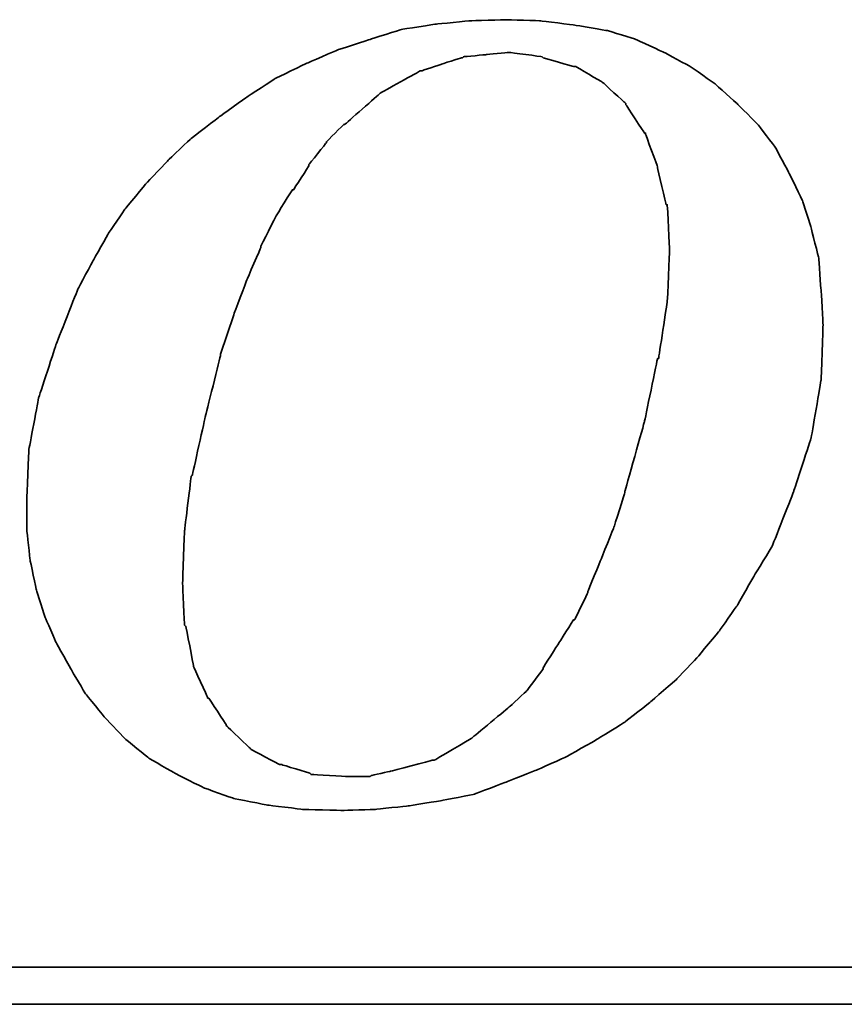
# Model space of a CAD drawing. Extents: x -262 to 1079, y 53 to 210.
# Tile 45 of 50: x 1033.51 to 1037.43, y 141.53 to 146.22. Entities that reach past the tile are written whole.
import ezdxf

# ---------------------------------------------------------------- set-up
doc = ezdxf.new("R2010")
doc.units = 0
doc.header["$MEASUREMENT"] = 0
doc.layers.add('DIM', color=4, linetype='CONTINUOUS')
doc.layers.add('layer 1', color=7, linetype='CONTINUOUS')

# ---------------------------------------------------------------- blocks, each defined once
blk = doc.blocks.new('TBI MOTION logo(完整正式版)')
at = {"layer": 'layer 1', "color": 22, "lineweight": 35}
for points, knots in [([(35.79625, -6.98375), (35.79625, -6.98375), (36.23125, -7.43875), (36.23125, -7.43875), (36.23125, -7.43875), (36.23125, -7.43875), (36.75625, -7.87125), (36.75625, -7.87125), (36.75625, -7.87125), (36.75625, -7.87125), (37.33125, -8.20375), (37.33125, -8.20375), (37.33125, -8.20375), (37.33125, -8.20375), (37.95625, -8.51875), (37.95625, -8.51875), (37.95625, -8.51875), (37.95625, -8.51875), (38.62625, -8.75875), (38.62625, -8.75875), (38.62625, -8.75875), (38.62625, -8.75875), (39.37125, -8.90375), (39.37125, -8.90375), (39.37125, -8.90375), (39.37125, -8.90375), (40.14125, -8.99875), (40.14125, -8.99875), (40.14125, -8.99875), (40.14125, -8.99875), (41.02625, -9.02375), (41.02625, -9.02375), (41.02625, -9.02375), (41.02625, -9.02375), (41.74625, -8.99875), (41.74625, -8.99875), (41.74625, -8.99875), (41.74625, -8.99875), (42.46625, -8.92375), (42.46625, -8.92375), (42.46625, -8.92375), (42.46625, -8.92375), (43.21125, -8.80625), (43.21125, -8.80625), (43.21125, -8.80625), (43.21125, -8.80625), (43.93125, -8.66375), (43.93125, -8.66375), (43.93125, -8.66375), (43.93125, -8.66375), (44.62625, -8.39875), (44.62625, -8.39875), (44.62625, -8.39875), (44.62625, -8.39875), (45.29625, -8.13375), (45.29625, -8.13375), (45.29625, -8.13375), (45.29625, -8.13375), (45.94625, -7.84375), (45.94625, -7.84375), (45.94625, -7.84375), (45.94625, -7.84375), (46.61625, -7.46375), (46.61625, -7.46375), (46.61625, -7.46375), (46.61625, -7.46375), (47.24125, -7.07875), (47.24125, -7.07875), (47.24125, -7.07875), (47.24125, -7.07875), (47.81625, -6.62375), (47.81625, -6.62375), (47.81625, -6.62375), (47.81625, -6.62375), (48.36875, -6.14375), (48.36875, -6.14375), (48.36875, -6.14375), (48.36875, -6.14375), (48.84625, -5.64125), (48.84625, -5.64125), (48.84625, -5.64125), (48.84625, -5.64125), (49.32625, -5.06375), (49.32625, -5.06375), (49.32625, -5.06375), (49.32625, -5.06375), (49.71125, -4.51374), (49.71125, -4.51374), (49.71125, -4.51374), (49.71125, -4.51374), (50.09625, -3.83874), (50.09625, -3.83874), (50.09625, -3.83874), (50.09625, -3.83874), (50.48125, -3.21374), (50.48125, -3.21374), (50.48125, -3.21374), (50.48125, -3.21374), (50.96125, -1.99125), (50.96125, -1.99125), (50.96125, -1.99125), (50.96125, -1.99125), (51.34375, -0.81875), (51.34375, -0.81875), (51.34375, -0.81875), (51.34375, -0.81875), (51.56125, 0.45624), (51.56125, 0.45624), (51.56125, 0.45624), (51.56125, 0.45624), (51.60625, 1.67624), (51.60625, 1.67624), (51.60625, 1.67624), (51.60625, 1.67624), (51.56125, 2.44625), (51.56125, 2.44625), (51.56125, 2.44625), (51.56125, 2.44625), (51.51125, 3.14125), (51.51125, 3.14125), (51.51125, 3.14125), (51.51125, 3.14125), (51.34375, 3.81125), (51.34375, 3.81125), (51.34375, 3.81125), (51.34375, 3.81125), (51.15125, 4.41125), (51.15125, 4.41125), (51.15125, 4.41125), (51.15125, 4.41125), (50.86125, 5.01125), (50.86125, 5.01125), (50.86125, 5.01125), (50.86125, 5.01125), (50.55125, 5.58875), (50.55125, 5.58875), (50.55125, 5.58875), (50.55125, 5.58875), (50.16625, 6.09125), (50.16625, 6.09125), (50.16625, 6.09125), (50.16625, 6.09125), (49.71125, 6.54875), (49.71125, 6.54875), (49.71125, 6.54875), (49.71125, 6.54875), (49.23125, 6.98125), (49.23125, 6.98125), (49.23125, 6.98125), (49.23125, 6.98125), (48.67875, 7.36625), (48.67875, 7.36625), (48.67875, 7.36625), (48.67875, 7.36625), (48.10375, 7.67625), (48.10375, 7.67625), (48.10375, 7.67625), (48.10375, 7.67625), (47.48125, 7.96375), (47.48125, 7.96375), (47.48125, 7.96375), (47.48125, 7.96375), (46.85625, 8.15625), (46.85625, 8.15625), (46.85625, 8.15625), (46.85625, 8.15625), (46.13625, 8.27624), (46.13625, 8.27624), (46.13625, 8.27624), (46.13625, 8.27624), (45.39125, 8.37125), (45.39125, 8.37125), (45.39125, 8.37125), (45.39125, 8.37125), (44.62625, 8.39624), (44.62625, 8.39624), (44.62625, 8.39624), (44.62625, 8.39624), (43.83625, 8.37125), (43.83625, 8.37125), (43.83625, 8.37125), (43.83625, 8.37125), (43.09125, 8.30125), (43.09125, 8.30125), (43.09125, 8.30125), (43.09125, 8.30125), (42.32125, 8.18125), (42.32125, 8.18125), (42.32125, 8.18125), (42.32125, 8.18125), (41.62875, 7.96375), (41.62875, 7.96375), (41.62875, 7.96375), (41.62875, 7.96375), (40.90625, 7.72625), (40.90625, 7.72625), (40.90625, 7.72625), (40.90625, 7.72625), (40.23624, 7.43625), (40.23624, 7.43625), (40.23624, 7.43625), (40.23624, 7.43625), (39.54124, 7.10125), (39.54124, 7.10125), (39.54124, 7.10125), (39.54124, 7.10125), (38.91625, 6.69125), (38.91625, 6.69125), (38.91625, 6.69125), (38.91625, 6.69125), (38.31625, 6.26125), (38.31625, 6.26125), (38.31625, 6.26125), (38.31625, 6.26125), (37.69125, 5.78125), (37.69125, 5.78125), (37.69125, 5.78125), (37.69125, 5.78125), (37.18625, 5.30125), (37.18625, 5.30125), (37.18625, 5.30125), (37.18625, 5.30125), (36.70625, 4.79624), (36.70625, 4.79624), (36.70625, 4.79624), (36.70625, 4.79624), (36.23125, 4.22125), (36.23125, 4.22125), (36.23125, 4.22125), (36.23125, 4.22125), (35.87124, 3.69375), (35.87124, 3.69375), (35.87124, 3.69375), (35.87124, 3.69375), (35.53125, 3.09125), (35.53125, 3.09125), (35.53125, 3.09125), (35.53125, 3.09125), (35.19875, 2.47125), (35.19875, 2.47125), (35.19875, 2.47125), (35.19875, 2.47125), (34.71625, 1.24625), (34.71625, 1.24625), (34.71625, 1.24625), (34.71625, 1.24625), (34.33125, 0.06874), (34.33125, 0.06874), (34.33125, 0.06874), (34.33125, 0.06874), (34.11625, -1.07875), (34.11625, -1.07875), (34.11625, -1.07875), (34.11625, -1.07875), (34.07125, -2.15875), (34.07125, -2.15875), (34.07125, -2.15875), (34.07125, -2.15875), (34.07125, -2.85375), (34.07125, -2.85375), (34.07125, -2.85375), (34.07125, -2.85375), (34.14125, -3.50375), (34.14125, -3.50375), (34.14125, -3.50375), (34.14125, -3.50375), (34.28625, -4.17375), (34.28625, -4.17375), (34.28625, -4.17375), (34.28625, -4.17375), (34.47625, -4.77624), (34.47625, -4.77624), (34.47625, -4.77624), (34.47625, -4.77624), (34.71625, -5.32625), (34.71625, -5.32625), (34.71625, -5.32625), (34.71625, -5.32625), (35.05375, -5.92875), (35.05375, -5.92875), (35.05375, -5.92875), (35.05375, -5.92875), (35.36375, -6.45375), (35.36375, -6.45375), (35.36375, -6.45375), (35.36375, -6.45375), (35.79625, -6.98375), (35.79625, -6.98375)], [0, 0, 0, 0, 0.01388889, 0.01388889, 0.01388889, 0.0138889, 0.02777778, 0.02777778, 0.02777778, 0.02777779, 0.04166667, 0.04166667, 0.04166667, 0.04166668, 0.05555556, 0.05555556, 0.05555556, 0.05555557, 0.06944444, 0.06944444, 0.06944444, 0.06944445, 0.08333333, 0.08333333, 0.08333333, 0.08333334, 0.09722222, 0.09722222, 0.09722222, 0.09722223, 0.11111111, 0.11111111, 0.11111111, 0.11111112, 0.125, 0.125, 0.125, 0.12500001, 0.13888889, 0.13888889, 0.13888889, 0.1388889, 0.15277778, 0.15277778, 0.15277778, 0.15277779, 0.16666667, 0.16666667, 0.16666667, 0.16666668, 0.18055556, 0.18055556, 0.18055556, 0.18055557, 0.19444444, 0.19444444, 0.19444444, 0.19444445, 0.20833333, 0.20833333, 0.20833333, 0.20833334, 0.22222222, 0.22222222, 0.22222222, 0.22222223, 0.23611111, 0.23611111, 0.23611111, 0.23611112, 0.25, 0.25, 0.25, 0.25000001, 0.26388889, 0.26388889, 0.26388889, 0.2638889, 0.27777778, 0.27777778, 0.27777778, 0.27777779, 0.29166667, 0.29166667, 0.29166667, 0.29166668, 0.30555556, 0.30555556, 0.30555556, 0.30555557, 0.31944444, 0.31944444, 0.31944444, 0.31944445, 0.33333333, 0.33333333, 0.33333333, 0.33333334, 0.34722222, 0.34722222, 0.34722222, 0.34722223, 0.36111111, 0.36111111, 0.36111111, 0.36111112, 0.375, 0.375, 0.375, 0.37500001, 0.38888889, 0.38888889, 0.38888889, 0.3888889, 0.40277778, 0.40277778, 0.40277778, 0.40277779, 0.41666667, 0.41666667, 0.41666667, 0.41666668, 0.43055556, 0.43055556, 0.43055556, 0.43055557, 0.44444444, 0.44444444, 0.44444444, 0.44444445, 0.45833333, 0.45833333, 0.45833333, 0.45833334, 0.47222222, 0.47222222, 0.47222222, 0.47222223, 0.48611111, 0.48611111, 0.48611111, 0.48611112, 0.5, 0.5, 0.5, 0.50000001, 0.51388889, 0.51388889, 0.51388889, 0.5138889, 0.52777778, 0.52777778, 0.52777778, 0.52777779, 0.54166667, 0.54166667, 0.54166667, 0.54166668, 0.55555556, 0.55555556, 0.55555556, 0.55555557, 0.56944444, 0.56944444, 0.56944444, 0.56944445, 0.58333333, 0.58333333, 0.58333333, 0.58333334, 0.59722222, 0.59722222, 0.59722222, 0.59722223, 0.61111111, 0.61111111, 0.61111111, 0.61111112, 0.625, 0.625, 0.625, 0.62500001, 0.63888889, 0.63888889, 0.63888889, 0.6388889, 0.65277778, 0.65277778, 0.65277778, 0.65277779, 0.66666667, 0.66666667, 0.66666667, 0.66666668, 0.68055556, 0.68055556, 0.68055556, 0.68055557, 0.69444444, 0.69444444, 0.69444444, 0.69444445, 0.70833333, 0.70833333, 0.70833333, 0.70833334, 0.72222222, 0.72222222, 0.72222222, 0.72222223, 0.73611111, 0.73611111, 0.73611111, 0.73611112, 0.75, 0.75, 0.75, 0.75000001, 0.76388889, 0.76388889, 0.76388889, 0.7638889, 0.77777778, 0.77777778, 0.77777778, 0.77777779, 0.79166667, 0.79166667, 0.79166667, 0.79166668, 0.80555556, 0.80555556, 0.80555556, 0.80555557, 0.81944444, 0.81944444, 0.81944444, 0.81944445, 0.83333333, 0.83333333, 0.83333333, 0.83333334, 0.84722222, 0.84722222, 0.84722222, 0.84722223, 0.86111111, 0.86111111, 0.86111111, 0.86111112, 0.875, 0.875, 0.875, 0.87500001, 0.88888889, 0.88888889, 0.88888889, 0.8888889, 0.90277778, 0.90277778, 0.90277778, 0.90277779, 0.91666667, 0.91666667, 0.91666667, 0.91666668, 0.93055556, 0.93055556, 0.93055556, 0.93055557, 0.94444444, 0.94444444, 0.94444444, 0.94444445, 0.95833333, 0.95833333, 0.95833333, 0.95833334, 0.97222222, 0.97222222, 0.97222222, 0.97222223, 0.98611111, 0.98611111, 0.98611111, 0.98611112, 1, 1, 1, 1]), ([(38.33875, 1.03124), (38.33875, 1.03124), (38.62625, 1.89625), (38.62625, 1.89625), (38.62625, 1.89625), (38.62625, 1.89625), (38.91625, 2.66375), (38.91625, 2.66375), (38.91625, 2.66375), (38.91625, 2.66375), (39.22625, 3.38125), (39.22625, 3.38125), (39.22625, 3.38125), (39.22625, 3.38125), (39.22625, 3.40624), (39.22625, 3.40624), (39.22625, 3.40624), (39.22625, 3.40624), (39.56124, 4.07624), (39.56124, 4.07624), (39.56124, 4.07624), (39.56124, 4.07624), (39.92125, 4.65125), (39.92125, 4.65125), (39.92125, 4.65125), (39.92125, 4.65125), (39.94625, 4.65125), (39.94625, 4.65125), (39.94625, 4.65125), (39.94625, 4.65125), (40.28125, 5.17875), (40.28125, 5.17875), (40.28125, 5.17875), (40.28125, 5.17875), (40.28125, 5.20375), (40.28125, 5.20375), (40.28125, 5.20375), (40.28125, 5.20375), (40.66875, 5.68625), (40.66875, 5.68625), (40.66875, 5.68625), (40.66875, 5.68625), (40.66875, 5.70625), (40.66875, 5.70625), (40.66875, 5.70625), (40.66875, 5.70625), (41.05124, 6.09125), (41.05124, 6.09125), (41.05124, 6.09125), (41.05124, 6.09125), (41.07625, 6.09125), (41.07625, 6.09125), (41.07625, 6.09125), (41.07625, 6.09125), (41.84125, 6.76625), (41.84125, 6.76625), (41.84125, 6.76625), (41.84125, 6.76625), (41.86625, 6.78625), (41.86625, 6.78625), (41.86625, 6.78625), (41.86625, 6.78625), (42.73125, 7.26624), (42.73125, 7.26624), (42.73125, 7.26624), (42.73125, 7.26624), (42.75625, 7.26624), (42.75625, 7.26624), (42.75625, 7.26624), (42.75625, 7.26624), (43.18625, 7.41125), (43.18625, 7.41125), (43.18625, 7.41125), (43.18625, 7.41125), (43.64125, 7.55625), (43.64125, 7.55625), (43.64125, 7.55625), (43.64125, 7.55625), (43.66625, 7.55625), (43.66625, 7.55625), (43.66625, 7.55625), (43.66625, 7.55625), (43.69125, 7.58124), (43.69125, 7.58124), (43.69125, 7.58124), (43.69125, 7.58124), (44.19125, 7.62625), (44.19125, 7.62625), (44.19125, 7.62625), (44.19125, 7.62625), (44.67125, 7.67625), (44.67125, 7.67625), (44.67125, 7.67625), (44.67125, 7.67625), (44.69625, 7.67625), (44.69625, 7.67625), (44.69625, 7.67625), (44.69625, 7.67625), (45.41875, 7.58124), (45.41875, 7.58124), (45.41875, 7.58124), (45.41875, 7.58124), (45.44125, 7.55625), (45.44125, 7.55625), (45.44125, 7.55625), (45.44125, 7.55625), (46.11125, 7.36625), (46.11125, 7.36625), (46.11125, 7.36625), (46.11125, 7.36625), (46.13625, 7.36625), (46.13625, 7.36625), (46.13625, 7.36625), (46.13625, 7.36625), (46.15875, 7.36625), (46.15875, 7.36625), (46.15875, 7.36625), (46.15875, 7.36625), (46.73625, 7.02624), (46.73625, 7.02624), (46.73625, 7.02624), (46.73625, 7.02624), (46.76125, 7.00624), (46.76125, 7.00624), (46.76125, 7.00624), (46.76125, 7.00624), (47.24125, 6.57124), (47.24125, 6.57124), (47.24125, 6.57124), (47.24125, 6.57124), (47.26625, 6.54875), (47.26625, 6.54875), (47.26625, 6.54875), (47.26625, 6.54875), (47.26625, 6.52375), (47.26625, 6.52375), (47.26625, 6.52375), (47.26625, 6.52375), (47.67375, 5.89875), (47.67375, 5.89875), (47.67375, 5.89875), (47.67375, 5.89875), (47.69625, 5.89875), (47.69625, 5.89875), (47.69625, 5.89875), (47.69625, 5.89875), (47.69625, 5.87625), (47.69625, 5.87625), (47.69625, 5.87625), (47.69625, 5.87625), (47.96125, 5.15625), (47.96125, 5.15625), (47.96125, 5.15625), (47.96125, 5.15625), (47.96125, 5.13125), (47.96125, 5.13125), (47.96125, 5.13125), (47.96125, 5.13125), (48.15125, 4.31875), (48.15125, 4.31875), (48.15125, 4.31875), (48.15125, 4.31875), (48.17625, 4.31875), (48.17625, 4.31875), (48.17625, 4.31875), (48.17625, 4.31875), (48.17625, 4.29125), (48.17625, 4.29125), (48.17625, 4.29125), (48.17625, 4.29125), (48.22625, 3.33125), (48.22625, 3.33125), (48.22625, 3.33125), (48.22625, 3.33125), (48.22625, 3.30875), (48.22625, 3.30875), (48.22625, 3.30875), (48.22625, 3.30875), (48.17625, 2.20624), (48.17625, 2.20624), (48.17625, 2.20624), (48.17625, 2.20624), (48.17625, 2.18124), (48.17625, 2.18124), (48.17625, 2.18124), (48.17625, 2.18124), (47.98375, 0.93624), (47.98375, 0.93624), (47.98375, 0.93624), (47.98375, 0.93624), (47.96125, 0.93624), (47.96125, 0.93624), (47.96125, 0.93624), (47.96125, 0.93624), (47.67375, -0.45874), (47.67375, -0.45874), (47.67375, -0.45874), (47.67375, -0.45874), (47.24125, -1.99125), (47.24125, -1.99125), (47.24125, -1.99125), (47.24125, -1.99125), (47.24125, -2.01874), (47.24125, -2.01874), (47.24125, -2.01874), (47.24125, -2.01874), (47.00125, -2.78375), (47.00125, -2.78375), (47.00125, -2.78375), (47.00125, -2.78375), (46.71125, -3.50375), (46.71125, -3.50375), (46.71125, -3.50375), (46.71125, -3.50375), (46.42625, -4.19875), (46.42625, -4.19875), (46.42625, -4.19875), (46.42625, -4.19875), (46.42625, -4.22375), (46.42625, -4.22375), (46.42625, -4.22375), (46.42625, -4.22375), (46.13625, -4.82374), (46.13625, -4.82374), (46.13625, -4.82374), (46.13625, -4.82374), (46.11125, -4.82374), (46.11125, -4.82374), (46.11125, -4.82374), (46.11125, -4.82374), (45.77625, -5.35125), (45.77625, -5.35125), (45.77625, -5.35125), (45.77625, -5.35125), (45.44125, -5.87875), (45.44125, -5.87875), (45.44125, -5.87875), (45.44125, -5.87875), (45.44125, -5.90375), (45.44125, -5.90375), (45.44125, -5.90375), (45.44125, -5.90375), (45.10625, -6.35875), (45.10625, -6.35875), (45.10625, -6.35875), (45.10625, -6.35875), (45.08125, -6.38375), (45.08125, -6.38375), (45.08125, -6.38375), (45.08125, -6.38375), (44.69625, -6.74375), (44.69625, -6.74375), (44.69625, -6.74375), (44.69625, -6.74375), (43.88375, -7.41625), (43.88375, -7.41625), (43.88375, -7.41625), (43.88375, -7.41625), (43.85625, -7.43875), (43.85625, -7.43875), (43.85625, -7.43875), (43.85625, -7.43875), (43.04125, -7.91875), (43.04125, -7.91875), (43.04125, -7.91875), (43.04125, -7.91875), (43.01625, -7.91875), (43.01625, -7.91875), (43.01625, -7.91875), (43.01625, -7.91875), (42.99625, -7.91875), (42.99625, -7.91875), (42.99625, -7.91875), (42.99625, -7.91875), (42.08125, -8.15875), (42.08125, -8.15875), (42.08125, -8.15875), (42.08125, -8.15875), (41.65125, -8.25625), (41.65125, -8.25625), (41.65125, -8.25625), (41.65125, -8.25625), (41.62875, -8.27875), (41.62875, -8.27875), (41.62875, -8.27875), (41.62875, -8.27875), (41.60125, -8.27875), (41.60125, -8.27875), (41.60125, -8.27875), (41.60125, -8.27875), (41.12125, -8.27875), (41.12125, -8.27875), (41.12125, -8.27875), (41.12125, -8.27875), (40.35624, -8.23125), (40.35624, -8.23125), (40.35624, -8.23125), (40.35624, -8.23125), (40.33125, -8.23125), (40.33125, -8.23125), (40.33125, -8.23125), (40.33125, -8.23125), (40.30625, -8.20375), (40.30625, -8.20375), (40.30625, -8.20375), (40.30625, -8.20375), (39.68375, -8.01375), (39.68375, -8.01375), (39.68375, -8.01375), (39.68375, -8.01375), (39.66124, -8.01375), (39.66124, -8.01375), (39.66124, -8.01375), (39.66124, -8.01375), (39.63625, -8.01375), (39.63625, -8.01375), (39.63625, -8.01375), (39.63625, -8.01375), (39.01125, -7.67875), (39.01125, -7.67875), (39.01125, -7.67875), (39.01125, -7.67875), (38.98875, -7.65375), (38.98875, -7.65375), (38.98875, -7.65375), (38.98875, -7.65375), (38.48625, -7.17375), (38.48625, -7.17375), (38.48625, -7.17375), (38.48625, -7.17375), (38.45875, -7.14875), (38.45875, -7.14875), (38.45875, -7.14875), (38.45875, -7.14875), (38.45875, -7.12875), (38.45875, -7.12875), (38.45875, -7.12875), (38.45875, -7.12875), (38.07625, -6.54875), (38.07625, -6.54875), (38.07625, -6.54875), (38.07625, -6.54875), (38.05125, -6.54875), (38.05125, -6.54875), (38.05125, -6.54875), (38.05125, -6.54875), (38.05125, -6.52875), (38.05125, -6.52875), (38.05125, -6.52875), (38.05125, -6.52875), (37.74125, -5.85375), (37.74125, -5.85375), (37.74125, -5.85375), (37.74125, -5.85375), (37.74125, -5.82875), (37.74125, -5.82875), (37.74125, -5.82875), (37.74125, -5.82875), (37.57375, -4.96875), (37.57375, -4.96875), (37.57375, -4.96875), (37.57375, -4.96875), (37.54625, -4.94375), (37.54625, -4.94375), (37.54625, -4.94375), (37.54625, -4.94375), (37.50125, -4.03375), (37.50125, -4.03375), (37.50125, -4.03375), (37.50125, -4.03375), (37.50125, -4.00875), (37.50125, -4.00875), (37.50125, -4.00875), (37.50125, -4.00875), (37.54625, -2.85375), (37.54625, -2.85375), (37.54625, -2.85375), (37.54625, -2.85375), (37.69125, -1.65875), (37.69125, -1.65875), (37.69125, -1.65875), (37.69125, -1.65875), (37.71624, -1.63375), (37.71624, -1.63375), (37.71624, -1.63375), (37.71624, -1.63375), (38.00375, -0.33875), (38.00375, -0.33875), (38.00375, -0.33875), (38.00375, -0.33875), (38.33875, 1.00624), (38.33875, 1.00624), (38.33875, 1.00624), (38.33875, 1.00624), (38.33875, 1.03124), (38.33875, 1.03124)], [0, 0, 0, 0, 0.01010101, 0.01010101, 0.01010101, 0.01010102, 0.02020202, 0.02020202, 0.02020202, 0.02020203, 0.03030303, 0.03030303, 0.03030303, 0.03030304, 0.04040404, 0.04040404, 0.04040404, 0.04040405, 0.05050505, 0.05050505, 0.05050505, 0.05050506, 0.06060606, 0.06060606, 0.06060606, 0.06060607, 0.07070707, 0.07070707, 0.07070707, 0.07070708, 0.08080808, 0.08080808, 0.08080808, 0.08080809, 0.09090909, 0.09090909, 0.09090909, 0.0909091, 0.1010101, 0.1010101, 0.1010101, 0.10101011, 0.11111111, 0.11111111, 0.11111111, 0.11111112, 0.12121212, 0.12121212, 0.12121212, 0.12121213, 0.13131313, 0.13131313, 0.13131313, 0.13131314, 0.14141414, 0.14141414, 0.14141414, 0.14141415, 0.15151515, 0.15151515, 0.15151515, 0.15151516, 0.16161616, 0.16161616, 0.16161616, 0.16161617, 0.17171717, 0.17171717, 0.17171717, 0.17171718, 0.18181818, 0.18181818, 0.18181818, 0.18181819, 0.19191919, 0.19191919, 0.19191919, 0.1919192, 0.2020202, 0.2020202, 0.2020202, 0.20202021, 0.21212121, 0.21212121, 0.21212121, 0.21212122, 0.22222222, 0.22222222, 0.22222222, 0.22222223, 0.23232323, 0.23232323, 0.23232323, 0.23232324, 0.24242424, 0.24242424, 0.24242424, 0.24242425, 0.25252525, 0.25252525, 0.25252525, 0.25252526, 0.26262626, 0.26262626, 0.26262626, 0.26262627, 0.27272727, 0.27272727, 0.27272727, 0.27272728, 0.28282828, 0.28282828, 0.28282828, 0.28282829, 0.29292929, 0.29292929, 0.29292929, 0.2929293, 0.3030303, 0.3030303, 0.3030303, 0.30303031, 0.31313131, 0.31313131, 0.31313131, 0.31313132, 0.32323232, 0.32323232, 0.32323232, 0.32323233, 0.33333333, 0.33333333, 0.33333333, 0.33333334, 0.34343434, 0.34343434, 0.34343434, 0.34343435, 0.35353535, 0.35353535, 0.35353535, 0.35353536, 0.36363636, 0.36363636, 0.36363636, 0.36363637, 0.37373737, 0.37373737, 0.37373737, 0.37373738, 0.38383838, 0.38383838, 0.38383838, 0.38383839, 0.39393939, 0.39393939, 0.39393939, 0.3939394, 0.4040404, 0.4040404, 0.4040404, 0.40404041, 0.41414141, 0.41414141, 0.41414141, 0.41414142, 0.42424242, 0.42424242, 0.42424242, 0.42424243, 0.43434343, 0.43434343, 0.43434343, 0.43434344, 0.44444444, 0.44444444, 0.44444444, 0.44444445, 0.45454545, 0.45454545, 0.45454545, 0.45454546, 0.46464646, 0.46464646, 0.46464646, 0.46464647, 0.47474747, 0.47474747, 0.47474747, 0.47474748, 0.48484848, 0.48484848, 0.48484848, 0.48484849, 0.49494949, 0.49494949, 0.49494949, 0.4949495, 0.50505051, 0.50505051, 0.50505051, 0.50505052, 0.51515152, 0.51515152, 0.51515152, 0.51515153, 0.52525253, 0.52525253, 0.52525253, 0.52525254, 0.53535354, 0.53535354, 0.53535354, 0.53535355, 0.54545455, 0.54545455, 0.54545455, 0.54545456, 0.55555556, 0.55555556, 0.55555556, 0.55555557, 0.56565657, 0.56565657, 0.56565657, 0.56565658, 0.57575758, 0.57575758, 0.57575758, 0.57575759, 0.58585859, 0.58585859, 0.58585859, 0.5858586, 0.5959596, 0.5959596, 0.5959596, 0.59595961, 0.60606061, 0.60606061, 0.60606061, 0.60606062, 0.61616162, 0.61616162, 0.61616162, 0.61616163, 0.62626263, 0.62626263, 0.62626263, 0.62626264, 0.63636364, 0.63636364, 0.63636364, 0.63636365, 0.64646465, 0.64646465, 0.64646465, 0.64646466, 0.65656566, 0.65656566, 0.65656566, 0.65656567, 0.66666667, 0.66666667, 0.66666667, 0.66666668, 0.67676768, 0.67676768, 0.67676768, 0.67676769, 0.68686869, 0.68686869, 0.68686869, 0.6868687, 0.6969697, 0.6969697, 0.6969697, 0.69696971, 0.70707071, 0.70707071, 0.70707071, 0.70707072, 0.71717172, 0.71717172, 0.71717172, 0.71717173, 0.72727273, 0.72727273, 0.72727273, 0.72727274, 0.73737374, 0.73737374, 0.73737374, 0.73737375, 0.74747475, 0.74747475, 0.74747475, 0.74747476, 0.75757576, 0.75757576, 0.75757576, 0.75757577, 0.76767677, 0.76767677, 0.76767677, 0.76767678, 0.77777778, 0.77777778, 0.77777778, 0.77777779, 0.78787879, 0.78787879, 0.78787879, 0.7878788, 0.7979798, 0.7979798, 0.7979798, 0.79797981, 0.80808081, 0.80808081, 0.80808081, 0.80808082, 0.81818182, 0.81818182, 0.81818182, 0.81818183, 0.82828283, 0.82828283, 0.82828283, 0.82828284, 0.83838384, 0.83838384, 0.83838384, 0.83838385, 0.84848485, 0.84848485, 0.84848485, 0.84848486, 0.85858586, 0.85858586, 0.85858586, 0.85858587, 0.86868687, 0.86868687, 0.86868687, 0.86868688, 0.87878788, 0.87878788, 0.87878788, 0.87878789, 0.88888889, 0.88888889, 0.88888889, 0.8888889, 0.8989899, 0.8989899, 0.8989899, 0.89898991, 0.90909091, 0.90909091, 0.90909091, 0.90909092, 0.91919192, 0.91919192, 0.91919192, 0.91919193, 0.92929293, 0.92929293, 0.92929293, 0.92929294, 0.93939394, 0.93939394, 0.93939394, 0.93939395, 0.94949495, 0.94949495, 0.94949495, 0.94949496, 0.95959596, 0.95959596, 0.95959596, 0.95959597, 0.96969697, 0.96969697, 0.96969697, 0.96969698, 0.97979798, 0.97979798, 0.97979798, 0.97979799, 0.98989899, 0.98989899, 0.98989899, 0.989899, 1, 1, 1, 1]), ([(75.90875, -9.47875), (75.90875, -9.47875), (75.90875, -12.28625), (75.90875, -12.28625), (75.90875, -12.28625), (75.90875, -12.28625), (75.90875, -12.47875), (75.90875, -12.47875), (75.90875, -12.47875), (75.90875, -12.47875), (75.71625, -12.47875), (75.71625, -12.47875), (75.71625, -12.47875), (75.71625, -12.47875), (-88.32875, -12.47875), (-88.32875, -12.47875), (-88.32875, -12.47875), (-88.32875, -12.47875), (-88.32875, -13.29375), (-88.32875, -13.29375), (-88.32875, -13.29375), (-88.32875, -13.29375), (82.89125, -13.29375), (82.89125, -13.29375), (82.89125, -13.29375), (82.89125, -13.29375), (75.90875, -9.47875), (75.90875, -9.47875)], [0, 0, 0, 0, 0.14285714, 0.14285714, 0.14285714, 0.14285715, 0.28571429, 0.28571429, 0.28571429, 0.2857143, 0.42857143, 0.42857143, 0.42857143, 0.42857144, 0.57142857, 0.57142857, 0.57142857, 0.57142858, 0.71428571, 0.71428571, 0.71428571, 0.71428572, 0.85714286, 0.85714286, 0.85714286, 0.85714287, 1, 1, 1, 1])]:
    blk.add_open_spline(points, degree=3, knots=knots, dxfattribs=at)

msp = doc.modelspace()

# ---------------------------------------------------------------- block references
at = {"layer": 'DIM', "xscale": 0.2159999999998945, "yscale": 0.2159999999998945, "zscale": 0.2159999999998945}
msp.add_blockref('TBI MOTION logo(完整正式版)', (1026.1866, 144.4047), dxfattribs=at)

doc.saveas('drawing.dxf')
